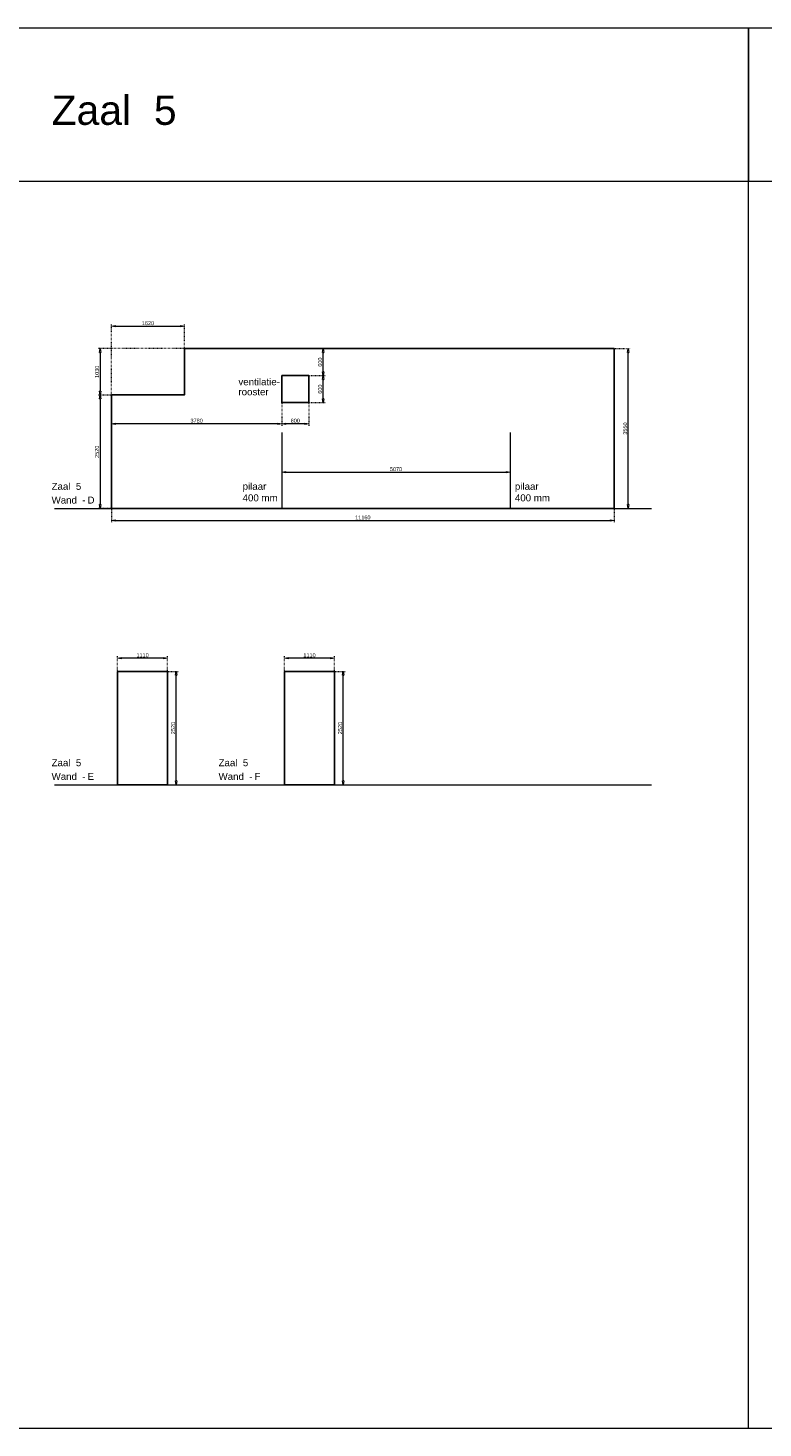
# Model space of a CAD drawing. Header units: millimetres. Extents: x 91086 to 300562, y -68316 to 28747.
# Tile 44 of 61: x 217271 to 233587, y -2338 to 28747. Entities that reach past the tile are written whole.
import ezdxf

# ---------------------------------------------------------------- set-up
doc = ezdxf.new("R2010")
doc.units = ezdxf.units.MM
doc.linetypes.add('ACAD_ISO03W100', pattern=[30, 12, -18])
doc.layers.get('Defpoints').update_dxf_attribs({"lineweight": 0})
for name, color, linetype, lineweight in [('25-Staal-B', 150, 'Continuous', 25), ('^ 0-Staal-txt', 7, 'Continuous', 0), ('Layer1', 252, 'Continuous', 0)]:
    doc.layers.add(name, color=color, linetype=linetype, lineweight=lineweight)
doc.layers.add('kanteband', color=7, linetype='Continuous', lineweight=0, true_color=0xd2f456)
doc.styles.add('Arial', font='arial.ttf')
doc.dimstyles.new('dim-11', dxfattribs={"dimscale": 35, "dimtxt": 2.5, "dimasz": 2.5, "dimexe": 1.25, "dimexo": 0.625, "dimtad": 1, "dimdec": 0, "dimtxsty": 'Arial', "dimblk": 'CLOSEDBLANK', "dimcen": 3, "dimclrd": 252, "dimclre": 252, "dimclrt": 7, "dimadec": 0, "dimazin": 0, "dimtfac": 1, "dimtdec": 0, "dimtmove": 0, "dimatfit": 3, "dimldrblk": 'CLOSEDBLANK', "dimfxl": 1, "dimlwd": 0, "dimlwe": 0, "dimarcsym": 0})

# ---------------------------------------------------------------- blocks, each defined once
blk = doc.blocks.new('_ClosedBlank')
at = {"color": 0, "linetype": 'ByBlock', "lineweight": -2}
for p, q in [((-1, 0.17), (0, 0)), ((-1, 0.17), (-1, -0.17)), ((0, 0), (-1, -0.17))]:
    blk.add_line(p, q, dxfattribs=at)
blk = doc.blocks.new('*D146')
at = {"layer": '25-Staal-B', "color": 252, "linetype": 'ACAD_ISO03W100', "lineweight": 0, "transparency": 16777216}
for p, q in [((219102, 20598), (218825, 20598)), ((219102, 18078), (218825, 18078))]:
    blk.add_line(p, q, dxfattribs=at)
at = {"layer": '25-Staal-B', "color": 252, "lineweight": 0, "transparency": 16777216}
blk.add_line((218869, 20511), (218869, 18166), dxfattribs=at)
at = {"layer": 'Defpoints', "color": 0, "transparency": 16777216}
for p in [(219124, 20598), (218869, 18078), (219124, 18078)]:
    blk.add_point(p, dxfattribs=at)
at = {"layer": '25-Staal-B', "color": 252, "lineweight": 0, "transparency": 16777216, "xscale": 87.5, "yscale": 87.5, "zscale": 87.5}
for p, rotation in [((218869, 20598), 90), ((218869, 18078), 270)]:
    blk.add_blockref('_ClosedBlank', p, dxfattribs=dict(at, rotation=rotation))
at = {"layer": '25-Staal-B', "color": 7, "transparency": 16777216, "insert": (218802, 19338), "char_height": 87.5, "attachment_point": 5, "rotation": 90, "style": 'Arial'}
blk.add_mtext('2520', dxfattribs=at)
blk = doc.blocks.new('*D147')
at = {"layer": '25-Staal-B', "color": 252, "linetype": 'ACAD_ISO03W100', "lineweight": 0, "transparency": 16777216}
for p, q in [((220722, 21628), (218825, 21628)), ((219102, 20598), (218825, 20598))]:
    blk.add_line(p, q, dxfattribs=at)
at = {"layer": '25-Staal-B', "color": 252, "lineweight": 0, "transparency": 16777216}
blk.add_line((218869, 21541), (218869, 20686), dxfattribs=at)
at = {"layer": 'Defpoints', "color": 0, "transparency": 16777216}
for p in [(220744, 21628), (218869, 20598), (219124, 20598)]:
    blk.add_point(p, dxfattribs=at)
at = {"layer": '25-Staal-B', "color": 252, "lineweight": 0, "transparency": 16777216, "xscale": 87.5, "yscale": 87.5, "zscale": 87.5}
for p, rotation in [((218869, 21628), 90), ((218869, 20598), 270)]:
    blk.add_blockref('_ClosedBlank', p, dxfattribs=dict(at, rotation=rotation))
at = {"layer": '25-Staal-B', "color": 7, "transparency": 16777216, "insert": (218802, 21113), "char_height": 87.5, "attachment_point": 5, "rotation": 90, "style": 'Arial'}
blk.add_mtext('1030', dxfattribs=at)
blk = doc.blocks.new('*D148')
at = {"layer": '25-Staal-B', "color": 252, "linetype": 'ACAD_ISO03W100', "lineweight": 0, "transparency": 16777216}
for p, q in [((219124, 20620), (219124, 22169)), ((220744, 21650), (220744, 22169))]:
    blk.add_line(p, q, dxfattribs=at)
at = {"layer": '25-Staal-B', "color": 252, "lineweight": 0, "transparency": 16777216}
blk.add_line((219212, 22125), (220657, 22125), dxfattribs=at)
at = {"layer": 'Defpoints', "color": 0, "transparency": 16777216}
for p in [(220744, 22125), (220744, 21628), (219124, 20598)]:
    blk.add_point(p, dxfattribs=at)
at = {"layer": '25-Staal-B', "color": 252, "lineweight": 0, "transparency": 16777216, "xscale": 87.5, "yscale": 87.5, "zscale": 87.5, "rotation": 180}
blk.add_blockref('_ClosedBlank', (219124, 22125), dxfattribs=at)
at = {"layer": '25-Staal-B', "color": 252, "lineweight": 0, "transparency": 16777216, "xscale": 87.5, "yscale": 87.5, "zscale": 87.5}
blk.add_blockref('_ClosedBlank', (220744, 22125), dxfattribs=at)
at = {"layer": '25-Staal-B', "color": 7, "transparency": 16777216, "insert": (219934, 22192), "char_height": 87.5, "attachment_point": 5, "style": 'Arial'}
blk.add_mtext('1620', dxfattribs=at)
blk = doc.blocks.new('*D149')
at = {"layer": '25-Staal-B', "color": 252, "linetype": 'ACAD_ISO03W100', "lineweight": 0, "transparency": 16777216}
for p, q in [((219124, 20406), (219124, 19917)), ((222904, 20406), (222904, 19917))]:
    blk.add_line(p, q, dxfattribs=at)
at = {"layer": '25-Staal-B', "color": 252, "lineweight": 0, "transparency": 16777216}
blk.add_line((222817, 19961), (219212, 19961), dxfattribs=at)
at = {"layer": 'Defpoints', "color": 0, "transparency": 16777216}
for p in [(219124, 20428), (222904, 20428), (219124, 19961)]:
    blk.add_point(p, dxfattribs=at)
at = {"layer": '25-Staal-B', "color": 252, "lineweight": 0, "transparency": 16777216, "xscale": 87.5, "yscale": 87.5, "zscale": 87.5, "rotation": 180}
blk.add_blockref('_ClosedBlank', (219124, 19961), dxfattribs=at)
at = {"layer": '25-Staal-B', "color": 252, "lineweight": 0, "transparency": 16777216, "xscale": 87.5, "yscale": 87.5, "zscale": 87.5}
blk.add_blockref('_ClosedBlank', (222904, 19961), dxfattribs=at)
at = {"layer": '25-Staal-B', "color": 7, "transparency": 16777216, "insert": (221014, 20027), "char_height": 87.5, "attachment_point": 5, "style": 'Arial'}
blk.add_mtext('3780', dxfattribs=at)
blk = doc.blocks.new('*D150')
at = {"layer": '25-Staal-B', "color": 252, "linetype": 'ACAD_ISO03W100', "lineweight": 0, "transparency": 16777216}
for p, q in [((222904, 20406), (222904, 19917)), ((223504, 20406), (223504, 19917))]:
    blk.add_line(p, q, dxfattribs=at)
at = {"layer": '25-Staal-B', "color": 252, "lineweight": 0, "transparency": 16777216}
blk.add_line((223417, 19961), (222992, 19961), dxfattribs=at)
at = {"layer": 'Defpoints', "color": 0, "transparency": 16777216}
for p in [(222904, 20428), (223504, 20428), (222904, 19961)]:
    blk.add_point(p, dxfattribs=at)
at = {"layer": '25-Staal-B', "color": 252, "lineweight": 0, "transparency": 16777216, "xscale": 87.5, "yscale": 87.5, "zscale": 87.5, "rotation": 180}
blk.add_blockref('_ClosedBlank', (222904, 19961), dxfattribs=at)
at = {"layer": '25-Staal-B', "color": 252, "lineweight": 0, "transparency": 16777216, "xscale": 87.5, "yscale": 87.5, "zscale": 87.5}
blk.add_blockref('_ClosedBlank', (223504, 19961), dxfattribs=at)
at = {"layer": '25-Staal-B', "color": 7, "transparency": 16777216, "insert": (223204, 20027), "char_height": 87.5, "attachment_point": 5, "style": 'Arial'}
blk.add_mtext('600', dxfattribs=at)
blk = doc.blocks.new('*D151')
at = {"layer": '25-Staal-B', "color": 252, "linetype": 'ACAD_ISO03W100', "lineweight": 0, "transparency": 16777216}
for p, q in [((223526, 21028), (223865, 21028)), ((223526, 20428), (223865, 20428))]:
    blk.add_line(p, q, dxfattribs=at)
at = {"layer": '25-Staal-B', "color": 252, "lineweight": 0, "transparency": 16777216}
blk.add_line((223821, 20516), (223821, 20941), dxfattribs=at)
at = {"layer": 'Defpoints', "color": 0, "transparency": 16777216}
for p in [(223504, 21028), (223821, 21028), (223504, 20428)]:
    blk.add_point(p, dxfattribs=at)
at = {"layer": '25-Staal-B', "color": 252, "lineweight": 0, "transparency": 16777216, "xscale": 87.5, "yscale": 87.5, "zscale": 87.5}
for p, rotation in [((223821, 21028), 90), ((223821, 20428), 270)]:
    blk.add_blockref('_ClosedBlank', p, dxfattribs=dict(at, rotation=rotation))
at = {"layer": '25-Staal-B', "color": 7, "transparency": 16777216, "insert": (223755, 20728), "char_height": 87.5, "attachment_point": 5, "rotation": 90, "style": 'Arial'}
blk.add_mtext('600', dxfattribs=at)
blk = doc.blocks.new('*D152')
at = {"layer": '25-Staal-B', "color": 252, "linetype": 'ACAD_ISO03W100', "lineweight": 0, "transparency": 16777216}
for p, q in [((223526, 21628), (223865, 21628)), ((223526, 21028), (223865, 21028))]:
    blk.add_line(p, q, dxfattribs=at)
at = {"layer": '25-Staal-B', "color": 252, "lineweight": 0, "transparency": 16777216}
blk.add_line((223821, 21116), (223821, 21541), dxfattribs=at)
at = {"layer": 'Defpoints', "color": 0, "transparency": 16777216}
for p in [(223504, 21628), (223821, 21628), (223504, 21028)]:
    blk.add_point(p, dxfattribs=at)
at = {"layer": '25-Staal-B', "color": 252, "lineweight": 0, "transparency": 16777216, "xscale": 87.5, "yscale": 87.5, "zscale": 87.5}
for p, rotation in [((223821, 21628), 90), ((223821, 21028), 270)]:
    blk.add_blockref('_ClosedBlank', p, dxfattribs=dict(at, rotation=rotation))
at = {"layer": '25-Staal-B', "color": 7, "transparency": 16777216, "insert": (223755, 21328), "char_height": 87.5, "attachment_point": 5, "rotation": 90, "style": 'Arial'}
blk.add_mtext('600', dxfattribs=at)
blk = doc.blocks.new('*D153')
at = {"layer": '25-Staal-B', "color": 252, "linetype": 'ACAD_ISO03W100', "lineweight": 0, "transparency": 16777216}
for p, q in [((219124, 18056), (219124, 17768)), ((230284, 18056), (230284, 17768))]:
    blk.add_line(p, q, dxfattribs=at)
at = {"layer": '25-Staal-B', "color": 252, "lineweight": 0, "transparency": 16777216}
blk.add_line((219212, 17812), (230197, 17812), dxfattribs=at)
at = {"layer": 'Defpoints', "color": 0, "transparency": 16777216}
for p in [(219124, 18078), (230284, 18078), (230284, 17812)]:
    blk.add_point(p, dxfattribs=at)
at = {"layer": '25-Staal-B', "color": 252, "lineweight": 0, "transparency": 16777216, "xscale": 87.5, "yscale": 87.5, "zscale": 87.5, "rotation": 180}
blk.add_blockref('_ClosedBlank', (219124, 17812), dxfattribs=at)
at = {"layer": '25-Staal-B', "color": 252, "lineweight": 0, "transparency": 16777216, "xscale": 87.5, "yscale": 87.5, "zscale": 87.5}
blk.add_blockref('_ClosedBlank', (230284, 17812), dxfattribs=at)
at = {"layer": '25-Staal-B', "color": 7, "transparency": 16777216, "insert": (224704, 17878), "char_height": 87.5, "attachment_point": 5, "style": 'Arial'}
blk.add_mtext('11160', dxfattribs=at)
blk = doc.blocks.new('*D154')
at = {"layer": '25-Staal-B', "color": 252, "linetype": 'ACAD_ISO03W100', "lineweight": 0, "transparency": 16777216}
for p, q in [((230306, 21628), (230638, 21628)), ((230306, 18078), (230638, 18078))]:
    blk.add_line(p, q, dxfattribs=at)
at = {"layer": '25-Staal-B', "color": 252, "lineweight": 0, "transparency": 16777216}
blk.add_line((230595, 18166), (230595, 21541), dxfattribs=at)
at = {"layer": 'Defpoints', "color": 0, "transparency": 16777216}
for p in [(230284, 21628), (230595, 21628), (230284, 18078)]:
    blk.add_point(p, dxfattribs=at)
at = {"layer": '25-Staal-B', "color": 252, "lineweight": 0, "transparency": 16777216, "xscale": 87.5, "yscale": 87.5, "zscale": 87.5}
for p, rotation in [((230595, 21628), 90), ((230595, 18078), 270)]:
    blk.add_blockref('_ClosedBlank', p, dxfattribs=dict(at, rotation=rotation))
at = {"layer": '25-Staal-B', "color": 7, "transparency": 16777216, "insert": (230528, 19853), "char_height": 87.5, "attachment_point": 5, "rotation": 90, "style": 'Arial'}
blk.add_mtext('3550', dxfattribs=at)
blk = doc.blocks.new('*D155')
at = {"layer": '25-Staal-B', "color": 252, "linetype": 'ACAD_ISO03W100', "lineweight": 0, "transparency": 16777216}
for p, q in [((220390, 14462), (220604, 14462)), ((220390, 11942), (220604, 11942))]:
    blk.add_line(p, q, dxfattribs=at)
at = {"layer": '25-Staal-B', "color": 252, "lineweight": 0, "transparency": 16777216}
blk.add_line((220560, 12030), (220560, 14375), dxfattribs=at)
at = {"layer": 'Defpoints', "color": 0, "transparency": 16777216}
for p in [(220369, 14462), (220560, 14462), (220369, 11942)]:
    blk.add_point(p, dxfattribs=at)
at = {"layer": '25-Staal-B', "color": 252, "lineweight": 0, "transparency": 16777216, "xscale": 87.5, "yscale": 87.5, "zscale": 87.5}
for p, rotation in [((220560, 14462), 90), ((220560, 11942), 270)]:
    blk.add_blockref('_ClosedBlank', p, dxfattribs=dict(at, rotation=rotation))
at = {"layer": '25-Staal-B', "color": 7, "transparency": 16777216, "insert": (220493, 13202), "char_height": 87.5, "attachment_point": 5, "rotation": 90, "style": 'Arial'}
blk.add_mtext('2520', dxfattribs=at)
blk = doc.blocks.new('*D156')
at = {"layer": '25-Staal-B', "color": 252, "linetype": 'ACAD_ISO03W100', "lineweight": 0, "transparency": 16777216}
for p, q in [((219259, 14484), (219259, 14796)), ((220369, 14484), (220369, 14796))]:
    blk.add_line(p, q, dxfattribs=at)
at = {"layer": '25-Staal-B', "color": 252, "lineweight": 0, "transparency": 16777216}
blk.add_line((220281, 14752), (219346, 14752), dxfattribs=at)
at = {"layer": 'Defpoints', "color": 0, "transparency": 16777216}
for p in [(219259, 14752), (219259, 14462), (220369, 14462)]:
    blk.add_point(p, dxfattribs=at)
at = {"layer": '25-Staal-B', "color": 252, "lineweight": 0, "transparency": 16777216, "xscale": 87.5, "yscale": 87.5, "zscale": 87.5, "rotation": 180}
blk.add_blockref('_ClosedBlank', (219259, 14752), dxfattribs=at)
at = {"layer": '25-Staal-B', "color": 252, "lineweight": 0, "transparency": 16777216, "xscale": 87.5, "yscale": 87.5, "zscale": 87.5}
blk.add_blockref('_ClosedBlank', (220369, 14752), dxfattribs=at)
at = {"layer": '25-Staal-B', "color": 7, "transparency": 16777216, "insert": (219814, 14819), "char_height": 87.5, "attachment_point": 5, "style": 'Arial'}
blk.add_mtext('1110', dxfattribs=at)
blk = doc.blocks.new('*D157')
at = {"layer": '25-Staal-B', "color": 252, "linetype": 'ACAD_ISO03W100', "lineweight": 0, "transparency": 16777216}
for p, q in [((224097, 14462), (224310, 14462)), ((224097, 11942), (224310, 11942))]:
    blk.add_line(p, q, dxfattribs=at)
at = {"layer": '25-Staal-B', "color": 252, "lineweight": 0, "transparency": 16777216}
blk.add_line((224266, 12030), (224266, 14375), dxfattribs=at)
at = {"layer": 'Defpoints', "color": 0, "transparency": 16777216}
for p in [(224075, 14462), (224266, 14462), (224075, 11942)]:
    blk.add_point(p, dxfattribs=at)
at = {"layer": '25-Staal-B', "color": 252, "lineweight": 0, "transparency": 16777216, "xscale": 87.5, "yscale": 87.5, "zscale": 87.5}
for p, rotation in [((224266, 14462), 90), ((224266, 11942), 270)]:
    blk.add_blockref('_ClosedBlank', p, dxfattribs=dict(at, rotation=rotation))
at = {"layer": '25-Staal-B', "color": 7, "transparency": 16777216, "insert": (224200, 13202), "char_height": 87.5, "attachment_point": 5, "rotation": 90, "style": 'Arial'}
blk.add_mtext('2520', dxfattribs=at)
blk = doc.blocks.new('*D158')
at = {"layer": '25-Staal-B', "color": 252, "linetype": 'ACAD_ISO03W100', "lineweight": 0, "transparency": 16777216}
for p, q in [((222965, 14484), (222965, 14796)), ((224075, 14484), (224075, 14796))]:
    blk.add_line(p, q, dxfattribs=at)
at = {"layer": '25-Staal-B', "color": 252, "lineweight": 0, "transparency": 16777216}
blk.add_line((223988, 14752), (223053, 14752), dxfattribs=at)
at = {"layer": 'Defpoints', "color": 0, "transparency": 16777216}
for p in [(222965, 14752), (222965, 14462), (224075, 14462)]:
    blk.add_point(p, dxfattribs=at)
at = {"layer": '25-Staal-B', "color": 252, "lineweight": 0, "transparency": 16777216, "xscale": 87.5, "yscale": 87.5, "zscale": 87.5, "rotation": 180}
blk.add_blockref('_ClosedBlank', (222965, 14752), dxfattribs=at)
at = {"layer": '25-Staal-B', "color": 252, "lineweight": 0, "transparency": 16777216, "xscale": 87.5, "yscale": 87.5, "zscale": 87.5}
blk.add_blockref('_ClosedBlank', (224075, 14752), dxfattribs=at)
at = {"layer": '25-Staal-B', "color": 7, "transparency": 16777216, "insert": (223520, 14819), "char_height": 87.5, "attachment_point": 5, "style": 'Arial'}
blk.add_mtext('1110', dxfattribs=at)
blk = doc.blocks.new('*D159')
at = {"layer": '25-Staal-B', "color": 252, "linetype": 'ACAD_ISO03W100', "lineweight": 0, "transparency": 16777216}
for p, q in [((222904, 18899), (222904, 18842)), ((227974, 18899), (227974, 18842))]:
    blk.add_line(p, q, dxfattribs=at)
at = {"layer": '25-Staal-B', "color": 252, "lineweight": 0, "transparency": 16777216}
blk.add_line((222992, 18886), (227887, 18886), dxfattribs=at)
at = {"layer": 'Defpoints', "color": 0, "transparency": 16777216}
for p in [(222904, 18921), (227974, 18921), (227974, 18886)]:
    blk.add_point(p, dxfattribs=at)
at = {"layer": '25-Staal-B', "color": 252, "lineweight": 0, "transparency": 16777216, "xscale": 87.5, "yscale": 87.5, "zscale": 87.5, "rotation": 180}
blk.add_blockref('_ClosedBlank', (222904, 18886), dxfattribs=at)
at = {"layer": '25-Staal-B', "color": 252, "lineweight": 0, "transparency": 16777216, "xscale": 87.5, "yscale": 87.5, "zscale": 87.5}
blk.add_blockref('_ClosedBlank', (227974, 18886), dxfattribs=at)
at = {"layer": '25-Staal-B', "color": 7, "transparency": 16777216, "insert": (225439, 18952), "char_height": 87.5, "attachment_point": 5, "style": 'Arial'}
blk.add_mtext('5070', dxfattribs=at)

msp = doc.modelspace()

# ---------------------------------------------------------------- linework, layer by layer
at = {"layer": '25-Staal-B'}
for points in [[(219124.3, 18078.4), (230284.3, 18078.4), (230284.3, 21628.4), (220744.3, 21628.4), (220744.3, 20598.4), (219124.3, 20598.4)], [(222904.3, 21028.4), (222904.3, 20428.4), (223504.3, 20428.4), (223504.3, 21028.4)], [(219258.6, 11942.2), (220368.6, 11942.2), (220368.6, 14462.2), (219258.6, 14462.2)], [(222965.3, 11942.2), (224075.3, 11942.2), (224075.3, 14462.2), (222965.3, 14462.2)]]:
    msp.add_lwpolyline(points, close=True, dxfattribs=at)
at = {"layer": '^ 0-Staal-txt', "lineweight": 0}
for points in [[(217858.8, 18078.4), (231109.2, 18078.4)], [(217858.8, 11942.2), (231109.2, 11942.2)]]:
    msp.add_lwpolyline(points, dxfattribs=at)
at = {"layer": 'kanteband'}
for points in [[(222904.3, 19763.3), (222904.3, 18078.4)], [(227974.3, 19763.3), (227974.3, 18078.4)]]:
    msp.add_lwpolyline(points, dxfattribs=at)
at = {"layer": 'Layer1'}
for points in [[(233264.7, 25335.3), (215833.9, 25335.3), (215833.9, 28746.7), (233264.7, 28746.7)], [(250496.9, 25335.3), (233264.7, 25335.3), (233264.7, 28746.7), (250496.9, 28746.7)]]:
    msp.add_lwpolyline(points, close=True, dxfattribs=at)
for points in [[(233264.7, -2338), (233264.7, 25335.3)], [(91085.6, -2338), (300561.9, -2338)]]:
    msp.add_lwpolyline(points, dxfattribs=at)

# ---------------------------------------------------------------- texts
at = {"layer": '^ 0-Staal-txt', "lineweight": 0, "style": 'Arial'}
for s, height, p in [('Zaal  5', 650, (217794.4, 26596.1)), ('ventilatie-', 154.208, (221942, 20813.9)), ('rooster', 154.21, (221942, 20591.2)), ('Zaal  5', 154.21, (217794.4, 18492.5)), ('pilaar', 154.21, (222034.8, 18492.5)), ('pilaar', 154.21, (228079.8, 18492.5)), ('Wand  - ', 154.21, (217794.4, 18187.8)), ('D', 154.2, (218591.5, 18187.8)), ('400 mm', 154.21, (222034.8, 18237.6)), ('400 mm', 154.21, (228079.8, 18237.6)), ('Zaal  5', 154.21, (217794.4, 12356.3)), ('Zaal  5', 154.21, (221501, 12356.3)), ('Wand  - ', 154.21, (217794.4, 12051.6)), ('E', 154.2, (218591.5, 12051.6)), ('Wand  - ', 154.21, (221501, 12051.6)), ('F', 154.2, (222298.2, 12051.6))]:
    msp.add_text(s, height=height, dxfattribs=at).set_placement(p)

# ---------------------------------------------------------------- dimensions: what is measured, and where the dimension line sits
at = {"layer": '25-Staal-B'}
for base, p1, p2, picture, middle in [((220744.3, 22125.2), (219124.3, 20598.4), (220744.3, 21628.4), '*D148', (219934.3, 22191.8)), ((219124.3, 19960.5), (222904.3, 20428.4), (219124.3, 20428.4), '*D149', (221014.3, 20027.1)), ((222904.3, 19960.5), (223504.3, 20428.4), (222904.3, 20428.4), '*D150', (223204.3, 20027.1)), ((227974.3, 18885.8), (222904.3, 18920.8), (227974.3, 18920.8), '*D159', (225439.3, 18952.4)), ((230284.3, 17811.9), (219124.3, 18078.4), (230284.3, 18078.4), '*D153', (224704.3, 17878.4)), ((219258.6, 14752), (220368.6, 14462.2), (219258.6, 14462.2), '*D156', (219813.6, 14818.5)), ((222965.3, 14752), (224075.3, 14462.2), (222965.3, 14462.2), '*D158', (223520.3, 14818.5))]:
    dim = msp.add_linear_dim(base=base, p1=p1, p2=p2, dimstyle='dim-11', dxfattribs=at)
    dim.commit()
    dim.dimension.update_dxf_attribs({"geometry": picture, "text_midpoint": middle})
for base, p1, p2, picture, middle in [((218869, 20598.4), (220744.3, 21628.4), (219124.3, 20598.4), '*D147', (218802.5, 21113.4)), ((223821.3, 21628.4), (223504.3, 21028.4), (223504.3, 21628.4), '*D152', (223754.8, 21328.4)), ((230594.6, 21628.4), (230284.3, 18078.4), (230284.3, 21628.4), '*D154', (230528.1, 19853.4)), ((223821.3, 21028.4), (223504.3, 20428.4), (223504.3, 21028.4), '*D151', (223754.8, 20728.4)), ((218869, 18078.4), (219124.3, 20598.4), (219124.3, 18078.4), '*D146', (218802.5, 19338.4)), ((220559.8, 14462.2), (220368.6, 11942.2), (220368.6, 14462.2), '*D155', (220493.3, 13202.2)), ((224266.4, 14462.2), (224075.3, 11942.2), (224075.3, 14462.2), '*D157', (224199.9, 13202.2))]:
    dim = msp.add_linear_dim(base=base, p1=p1, p2=p2, angle=90, dimstyle='dim-11', dxfattribs=at)
    dim.commit()
    dim.dimension.update_dxf_attribs({"geometry": picture, "text_midpoint": middle})

doc.saveas('drawing.dxf')
